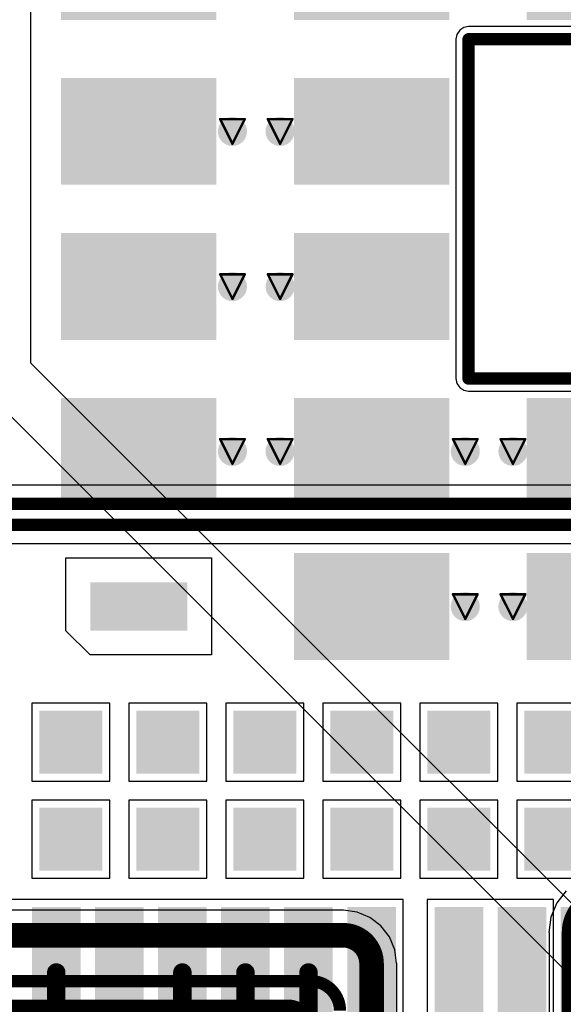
# Model space of a CAD drawing. Header units: inches. Extents: x 0 to 12.2, y 0 to 7.
# Tile 117 of 154: x 2.813 to 3.254, y 2.976 to 3.776. Entities that reach past the tile are written whole.
import ezdxf

# ---------------------------------------------------------------- set-up
doc = ezdxf.new("R2010")
doc.units = ezdxf.units.IN
doc.header["$MEASUREMENT"] = 0
for name, color, linetype in [('Board Outline', 216, 'Continuous'), ('Bottom Layer', 5, 'Continuous'), ('Drill Drawing', 1, 'Continuous'), ('Keep-Out Layer', 6, 'Continuous'), ('Layer 1', 16, 'Continuous'), ('Layer 2', 76, 'Continuous'), ('Multi-Layer', 9, 'Continuous'), ('Top Layer', 1, 'Continuous'), ('Top Solder', 216, 'Continuous'), ('Via Holes', 16, 'Continuous')]:
    doc.layers.add(name, color=color, linetype=linetype)

# ---------------------------------------------------------------- blocks, each defined once
blk = doc.blocks.new('EC21EFA_512_STD_17')
at = {"layer": 'Top Layer'}
for points in [[(-0.66929, 0.46063), (-0.57087, 0.46063), (-0.57087, 0.42913), (-0.66929, 0.42913)], [(-0.53346, 0.45472), (-0.49016, 0.45472), (-0.49016, 0.41142), (-0.53346, 0.41142)], [(-0.45472, 0.45472), (-0.41142, 0.45472), (-0.41142, 0.41142), (-0.45472, 0.41142)], [(-0.23622, 0.43701), (-0.15748, 0.43701), (-0.15748, 0.3189), (-0.23622, 0.3189)], [(-0.10236, 0.43701), (-0.02362, 0.43701), (-0.02362, 0.3189), (-0.10236, 0.3189)], [(0.02362, 0.43701), (0.10236, 0.43701), (0.10236, 0.3189), (0.02362, 0.3189)], [(-0.34252, 0.41732), (-0.30315, 0.41732), (-0.30315, 0.33858), (-0.34252, 0.33858)], [(-0.66929, 0.40945), (-0.57087, 0.40945), (-0.57087, 0.37795), (-0.66929, 0.37795)], [(-0.53346, 0.37598), (-0.49016, 0.37598), (-0.49016, 0.33268), (-0.53346, 0.33268)], [(-0.45472, 0.37598), (-0.41142, 0.37598), (-0.41142, 0.33268), (-0.45472, 0.33268)], [(-0.66929, 0.35827), (-0.57087, 0.35827), (-0.57087, 0.32677), (-0.66929, 0.32677)], [(-0.66929, 0.30709), (-0.57087, 0.30709), (-0.57087, 0.27559), (-0.66929, 0.27559)], [(-0.53346, 0.29724), (-0.49016, 0.29724), (-0.49016, 0.25394), (-0.53346, 0.25394)], [(-0.45472, 0.29724), (-0.41142, 0.29724), (-0.41142, 0.25394), (-0.45472, 0.25394)], [(-0.66929, 0.25591), (-0.57087, 0.25591), (-0.57087, 0.22441), (-0.66929, 0.22441)], [(-0.3622, 0.24803), (-0.28346, 0.24803), (-0.28346, 0.12992), (-0.3622, 0.12992)], [(-0.23622, 0.24803), (-0.15748, 0.24803), (-0.15748, 0.12992), (-0.23622, 0.12992)], [(-0.10236, 0.24803), (-0.02362, 0.24803), (-0.02362, 0.12992), (-0.10236, 0.12992)], [(0.02362, 0.24803), (0.10236, 0.24803), (0.10236, 0.12992), (0.02362, 0.12992)], [(-0.53346, 0.2185), (-0.49016, 0.2185), (-0.49016, 0.1752), (-0.53346, 0.1752)], [(-0.45472, 0.2185), (-0.41142, 0.2185), (-0.41142, 0.1752), (-0.45472, 0.1752)], [(-0.66929, 0.20472), (-0.57087, 0.20472), (-0.57087, 0.17323), (-0.66929, 0.17323)], [(-0.53346, 0.13976), (-0.49016, 0.13976), (-0.49016, 0.09646), (-0.53346, 0.09646)], [(-0.45472, 0.13976), (-0.41142, 0.13976), (-0.41142, 0.09646), (-0.45472, 0.09646)], [(-0.66929, 0.13386), (-0.57087, 0.13386), (-0.57087, 0.10236), (-0.66929, 0.10236)], [(-0.66929, 0.08268), (-0.57087, 0.08268), (-0.57087, 0.05118), (-0.66929, 0.05118)], [(-0.53346, 0.06102), (-0.49016, 0.06102), (-0.49016, 0.01772), (-0.53346, 0.01772)], [(-0.45472, 0.06102), (-0.41142, 0.06102), (-0.41142, 0.01772), (-0.45472, 0.01772)], [(-0.3622, 0.05906), (-0.28346, 0.05906), (-0.28346, -0.05906), (-0.3622, -0.05906)], [(-0.23622, 0.05906), (-0.15748, 0.05906), (-0.15748, -0.05906), (-0.23622, -0.05906)]]:
    blk.add_hatch(color=1, dxfattribs=at).paths.add_polyline_path(points)
at = {"layer": 'Top Solder'}
for points in [[(-0.67329, 0.46463), (-0.56687, 0.46463), (-0.56687, 0.42513), (-0.67329, 0.42513)], [(-0.53746, 0.45872), (-0.48616, 0.45872), (-0.48616, 0.40742), (-0.53746, 0.40742)], [(-0.45872, 0.45872), (-0.40742, 0.45872), (-0.40742, 0.40742), (-0.45872, 0.40742)], [(-0.24022, 0.44101), (-0.15348, 0.44101), (-0.15348, 0.3149), (-0.24022, 0.3149)], [(-0.10636, 0.44101), (-0.01962, 0.44101), (-0.01962, 0.3149), (-0.10636, 0.3149)], [(0.01962, 0.44101), (0.10636, 0.44101), (0.10636, 0.3149), (0.01962, 0.3149)], [(0.15348, 0.44101), (0.24022, 0.44101), (0.24022, 0.3149), (0.15348, 0.3149)], [(-0.67329, 0.41345), (-0.56687, 0.41345), (-0.56687, 0.37395), (-0.67329, 0.37395)], [(-0.53746, 0.37998), (-0.48616, 0.37998), (-0.48616, 0.32868), (-0.53746, 0.32868)], [(-0.45872, 0.37998), (-0.40742, 0.37998), (-0.40742, 0.32868), (-0.45872, 0.32868)], [(-0.67329, 0.36227), (-0.56687, 0.36227), (-0.56687, 0.32277), (-0.67329, 0.32277)], [(-0.67329, 0.31109), (-0.56687, 0.31109), (-0.56687, 0.27159), (-0.67329, 0.27159)], [(-0.53746, 0.30124), (-0.48616, 0.30124), (-0.48616, 0.24994), (-0.53746, 0.24994)], [(-0.45872, 0.30124), (-0.40742, 0.30124), (-0.40742, 0.24994), (-0.45872, 0.24994)], [(-0.67329, 0.25991), (-0.56687, 0.25991), (-0.56687, 0.22041), (-0.67329, 0.22041)], [(-0.3662, 0.25203), (-0.27946, 0.25203), (-0.27946, 0.12592), (-0.3662, 0.12592)], [(-0.24022, 0.25203), (-0.15348, 0.25203), (-0.15348, 0.12592), (-0.24022, 0.12592)], [(-0.10636, 0.25203), (-0.01962, 0.25203), (-0.01962, 0.12592), (-0.10636, 0.12592)], [(0.01962, 0.25203), (0.10636, 0.25203), (0.10636, 0.12592), (0.01962, 0.12592)], [(0.15348, 0.25203), (0.24022, 0.25203), (0.24022, 0.12592), (0.15348, 0.12592)], [(-0.53746, 0.2225), (-0.48616, 0.2225), (-0.48616, 0.1712), (-0.53746, 0.1712)], [(-0.45872, 0.2225), (-0.40742, 0.2225), (-0.40742, 0.1712), (-0.45872, 0.1712)], [(-0.67329, 0.20872), (-0.56687, 0.20872), (-0.56687, 0.16923), (-0.67329, 0.16923)], [(-0.67329, 0.13786), (-0.56687, 0.13786), (-0.56687, 0.09836), (-0.67329, 0.09836)], [(-0.53746, 0.14376), (-0.48616, 0.14376), (-0.48616, 0.09246), (-0.53746, 0.09246)], [(-0.45872, 0.14376), (-0.40742, 0.14376), (-0.40742, 0.09246), (-0.45872, 0.09246)], [(-0.67329, 0.08668), (-0.56687, 0.08668), (-0.56687, 0.04718), (-0.67329, 0.04718)], [(-0.53746, 0.06502), (-0.48616, 0.06502), (-0.48616, 0.01372), (-0.53746, 0.01372)], [(-0.45872, 0.06502), (-0.40742, 0.06502), (-0.40742, 0.01372), (-0.45872, 0.01372)], [(-0.3662, 0.06306), (-0.27946, 0.06306), (-0.27946, -0.06306), (-0.3662, -0.06306)], [(-0.24022, 0.06306), (-0.15348, 0.06306), (-0.15348, -0.06306), (-0.24022, -0.06306)], [(0.15348, 0.06306), (0.24022, 0.06306), (0.24022, -0.06306), (0.15348, -0.06306)], [(-0.67329, 0.0355), (-0.56687, 0.0355), (-0.56687, -0.004), (-0.67329, -0.004)]]:
    blk.add_hatch(color=216, dxfattribs=at).paths.add_polyline_path(points)
at = {"layer": 'Keep-Out Layer'}
for p, q in [((-0.1378, -0.11024), (-0.1378, 0.11023)), ((-0.1378, 0.11023), (0.13779, 0.11023)), ((0.13779, 0.11023), (0.13779, -0.11024))]:
    blk.add_line(p, q, dxfattribs=at)
at = {"layer": 'Top Layer'}
for p, q in [((-0.3622, 0.41732), (-0.34252, 0.43701)), ((-0.34252, 0.43701), (-0.28346, 0.43701)), ((-0.28346, 0.43701), (-0.28346, 0.3189)), ((-0.3622, 0.3189), (-0.3622, 0.41732)), ((-0.28346, 0.3189), (-0.3622, 0.3189))]:
    blk.add_line(p, q, dxfattribs=at)

msp = doc.modelspace()

# ---------------------------------------------------------------- hatches: boundary and pattern name
at = {"layer": 'Bottom Layer'}
h = msp.add_hatch(color=5, dxfattribs=at)
edge = h.paths.add_edge_path()
edge.add_arc((2.98553, 3.68492), 0.01181, 0, 360)
h = msp.add_hatch(color=5, dxfattribs=at)
edge = h.paths.add_edge_path()
edge.add_arc((3.02421, 3.68492), 0.01181, 0, 360)
h = msp.add_hatch(color=5, dxfattribs=at)
edge = h.paths.add_edge_path()
edge.add_arc((2.98553, 3.55893), 0.01181, 0, 360)
h = msp.add_hatch(color=5, dxfattribs=at)
edge = h.paths.add_edge_path()
edge.add_arc((3.02421, 3.55893), 0.01181, 0, 360)
h = msp.add_hatch(color=5, dxfattribs=at)
edge = h.paths.add_edge_path()
edge.add_arc((2.98553, 3.42508), 0.01181, 0, 360)
h = msp.add_hatch(color=5, dxfattribs=at)
edge = h.paths.add_edge_path()
edge.add_arc((3.02421, 3.42508), 0.01181, 0, 360)
h = msp.add_hatch(color=5, dxfattribs=at)
edge = h.paths.add_edge_path()
edge.add_arc((3.1745, 3.42508), 0.01181, 0, 360)
h = msp.add_hatch(color=5, dxfattribs=at)
edge = h.paths.add_edge_path()
edge.add_arc((3.21318, 3.42508), 0.01181, 0, 360)
h = msp.add_hatch(color=5, dxfattribs=at)
edge = h.paths.add_edge_path()
edge.add_arc((3.1745, 3.29909), 0.01181, 0, 360)
h = msp.add_hatch(color=5, dxfattribs=at)
edge = h.paths.add_edge_path()
edge.add_arc((3.21318, 3.29909), 0.01181, 0, 360)
at = {"layer": 'Layer 1'}
h = msp.add_hatch(color=16, dxfattribs=at)
edge = h.paths.add_edge_path()
edge.add_arc((2.98553, 3.68492), 0.01181, 0, 360)
h = msp.add_hatch(color=16, dxfattribs=at)
edge = h.paths.add_edge_path()
edge.add_arc((3.02421, 3.68492), 0.01181, 0, 360)
h = msp.add_hatch(color=16, dxfattribs=at)
edge = h.paths.add_edge_path()
edge.add_arc((2.98553, 3.55893), 0.01181, 0, 360)
h = msp.add_hatch(color=16, dxfattribs=at)
edge = h.paths.add_edge_path()
edge.add_arc((3.02421, 3.55893), 0.01181, 0, 360)
h = msp.add_hatch(color=16, dxfattribs=at)
edge = h.paths.add_edge_path()
edge.add_arc((2.98553, 3.42508), 0.01181, 0, 360)
h = msp.add_hatch(color=16, dxfattribs=at)
edge = h.paths.add_edge_path()
edge.add_arc((3.02421, 3.42508), 0.01181, 0, 360)
h = msp.add_hatch(color=16, dxfattribs=at)
edge = h.paths.add_edge_path()
edge.add_arc((3.1745, 3.42508), 0.01181, 0, 360)
h = msp.add_hatch(color=16, dxfattribs=at)
edge = h.paths.add_edge_path()
edge.add_arc((3.21318, 3.42508), 0.01181, 0, 360)
h = msp.add_hatch(color=16, dxfattribs=at)
edge = h.paths.add_edge_path()
edge.add_arc((3.1745, 3.29909), 0.01181, 0, 360)
h = msp.add_hatch(color=16, dxfattribs=at)
edge = h.paths.add_edge_path()
edge.add_arc((3.21318, 3.29909), 0.01181, 0, 360)
at = {"layer": 'Layer 2'}
h = msp.add_hatch(color=76, dxfattribs=at)
edge = h.paths.add_edge_path()
edge.add_arc((2.98553, 3.68492), 0.01181, 0, 360)
h = msp.add_hatch(color=76, dxfattribs=at)
edge = h.paths.add_edge_path()
edge.add_arc((3.02421, 3.68492), 0.01181, 0, 360)
h = msp.add_hatch(color=76, dxfattribs=at)
edge = h.paths.add_edge_path()
edge.add_arc((2.98553, 3.55893), 0.01181, 0, 360)
h = msp.add_hatch(color=76, dxfattribs=at)
edge = h.paths.add_edge_path()
edge.add_arc((3.02421, 3.55893), 0.01181, 0, 360)
h = msp.add_hatch(color=76, dxfattribs=at)
edge = h.paths.add_edge_path()
edge.add_arc((2.98553, 3.42508), 0.01181, 0, 360)
h = msp.add_hatch(color=76, dxfattribs=at)
edge = h.paths.add_edge_path()
edge.add_arc((3.02421, 3.42508), 0.01181, 0, 360)
h = msp.add_hatch(color=76, dxfattribs=at)
edge = h.paths.add_edge_path()
edge.add_arc((3.1745, 3.42508), 0.01181, 0, 360)
h = msp.add_hatch(color=76, dxfattribs=at)
edge = h.paths.add_edge_path()
edge.add_arc((3.21318, 3.42508), 0.01181, 0, 360)
h = msp.add_hatch(color=76, dxfattribs=at)
edge = h.paths.add_edge_path()
edge.add_arc((3.1745, 3.29909), 0.01181, 0, 360)
h = msp.add_hatch(color=76, dxfattribs=at)
edge = h.paths.add_edge_path()
edge.add_arc((3.21318, 3.29909), 0.01181, 0, 360)
at = {"layer": 'Top Layer'}
h = msp.add_hatch(color=1, dxfattribs=at)
edge = h.paths.add_edge_path()
edge.add_arc((2.98553, 3.68492), 0.01181, 0, 360)
h = msp.add_hatch(color=1, dxfattribs=at)
edge = h.paths.add_edge_path()
edge.add_arc((3.02421, 3.68492), 0.01181, 0, 360)
h = msp.add_hatch(color=1, dxfattribs=at)
edge = h.paths.add_edge_path()
edge.add_arc((2.98553, 3.55893), 0.01181, 0, 360)
h = msp.add_hatch(color=1, dxfattribs=at)
edge = h.paths.add_edge_path()
edge.add_arc((3.02421, 3.55893), 0.01181, 0, 360)
h = msp.add_hatch(color=1, dxfattribs=at)
edge = h.paths.add_edge_path()
edge.add_arc((2.98553, 3.42508), 0.01181, 0, 360)
h = msp.add_hatch(color=1, dxfattribs=at)
edge = h.paths.add_edge_path()
edge.add_arc((3.02421, 3.42508), 0.01181, 0, 360)
h = msp.add_hatch(color=1, dxfattribs=at)
edge = h.paths.add_edge_path()
edge.add_arc((3.1745, 3.42508), 0.01181, 0, 360)
h = msp.add_hatch(color=1, dxfattribs=at)
edge = h.paths.add_edge_path()
edge.add_arc((3.21318, 3.42508), 0.01181, 0, 360)
h = msp.add_hatch(color=1, dxfattribs=at)
edge = h.paths.add_edge_path()
edge.add_arc((3.1745, 3.29909), 0.01181, 0, 360)
h = msp.add_hatch(color=1, dxfattribs=at)
edge = h.paths.add_edge_path()
edge.add_arc((3.21318, 3.29909), 0.01181, 0, 360)
at = {"layer": 'Via Holes'}
h = msp.add_hatch(color=7, dxfattribs=at)
edge = h.paths.add_edge_path()
edge.add_arc((2.98553, 3.68492), 0.00591, 0, 360)
h = msp.add_hatch(color=7, dxfattribs=at)
edge = h.paths.add_edge_path()
edge.add_arc((3.02421, 3.68492), 0.00591, 0, 360)
h = msp.add_hatch(color=7, dxfattribs=at)
edge = h.paths.add_edge_path()
edge.add_arc((2.98553, 3.55893), 0.00591, 0, 360)
h = msp.add_hatch(color=7, dxfattribs=at)
edge = h.paths.add_edge_path()
edge.add_arc((3.02421, 3.55893), 0.00591, 0, 360)
h = msp.add_hatch(color=7, dxfattribs=at)
edge = h.paths.add_edge_path()
edge.add_arc((2.98553, 3.42508), 0.00591, 0, 360)
h = msp.add_hatch(color=7, dxfattribs=at)
edge = h.paths.add_edge_path()
edge.add_arc((3.02421, 3.42508), 0.00591, 0, 360)
h = msp.add_hatch(color=7, dxfattribs=at)
edge = h.paths.add_edge_path()
edge.add_arc((3.1745, 3.42508), 0.00591, 0, 360)
h = msp.add_hatch(color=7, dxfattribs=at)
edge = h.paths.add_edge_path()
edge.add_arc((3.21318, 3.42508), 0.00591, 0, 360)
h = msp.add_hatch(color=7, dxfattribs=at)
edge = h.paths.add_edge_path()
edge.add_arc((3.1745, 3.29909), 0.00591, 0, 360)
h = msp.add_hatch(color=7, dxfattribs=at)
edge = h.paths.add_edge_path()
edge.add_arc((3.21318, 3.29909), 0.00591, 0, 360)

# ---------------------------------------------------------------- linework, layer by layer
at = {"layer": 'Board Outline', "const_width": 0.01}
for points in [[(3.17717, 3.75984), (3.39764, 3.75984)], [(3.17717, 3.48425), (3.17717, 3.75984)], [(3.17717, 3.48425), (3.39764, 3.48425)]]:
    msp.add_lwpolyline(points, dxfattribs=at)
at = {"layer": 'Board Outline', "const_width": 0.005}
for points in [[(3.17467, 3.75984, 1), (3.17967, 3.75984, 1)], [(3.17467, 3.75984, 1), (3.17967, 3.75984, 1)], [(3.17467, 3.48425, 1), (3.17967, 3.48425, 1)], [(3.17467, 3.48425, 1), (3.17967, 3.48425, 1)]]:
    msp.add_lwpolyline(points, format="xyb", close=True, dxfattribs=at)
at = {"layer": 'Bottom Layer'}
for p, q in [((3.16996, 3.76705), (3.16775, 3.76374)), ((3.17327, 3.76926), (3.16996, 3.76705)), ((3.17717, 3.77004), (3.17327, 3.76926)), ((3.39764, 3.77004), (3.17717, 3.77004)), ((3.16775, 3.76374), (3.16697, 3.75984)), ((3.16697, 3.75984), (3.16697, 3.48425)), ((3.16697, 3.48425), (3.16775, 3.48035)), ((3.16775, 3.48035), (3.16996, 3.47704)), ((3.16996, 3.47704), (3.17327, 3.47483)), ((3.17327, 3.47483), (3.17717, 3.47405)), ((3.17717, 3.47405), (3.39764, 3.47405)), ((3.77254, 3.39781), (2.65922, 3.39781)), ((2.65922, 3.35022), (3.77254, 3.35022)), ((3.25645, 3.06839), (3.24884, 3.05848)), ((3.24884, 3.05848), (3.24406, 3.04694)), ((3.07543, 3.05259), (2.19809, 3.05259)), ((3.07574, 3.05252), (3.07543, 3.05259)), ((3.08665, 3.05109), (3.07574, 3.05252)), ((3.09711, 3.04675), (3.08665, 3.05109)), ((3.10609, 3.03986), (3.09711, 3.04675)), ((3.24406, 3.04694), (3.24243, 3.03456)), ((3.11298, 3.03088), (3.10609, 3.03986)), ((3.11732, 3.02042), (3.11298, 3.03088)), ((3.24243, 3.03456), (3.24255, 3.03456)), ((3.24255, 3.03456), (3.24255, 2.15693)), ((3.11875, 3.00951), (3.11732, 3.02042)), ((3.11882, 3.0092), (3.11875, 3.00951)), ((3.11882, 2.92115), (3.11882, 3.0092))]:
    msp.add_line(p, q, dxfattribs=at)
for points, const_width in [([(2.64681, 3.38252), (3.77254, 3.38252)], 0.01), ([(2.64681, 3.36552), (3.77254, 3.36552)], 0.01), ([(2.19701, 3.03219), (3.07543, 3.03219)], 0.02), ([(3.25784, 2.07707), (3.25784, 3.03456)], 0.01), ([(3.09842, 2.91339), (3.09842, 3.0092)], 0.02), ([(0.973, 2.995), (3.04871, 2.995)], 0.01), ([(0.97025, 2.975), (3.03095, 2.975)], 0.01)]:
    msp.add_lwpolyline(points, dxfattribs=dict(at, const_width=const_width))
for points, const_width in [([(3.25784, 3.03456, -0.414214), (3.29029, 3.067)], 0.01), ([(3.07543, 3.03219, -0.414214), (3.09842, 3.0092)], 0.02), ([(3.04871, 2.995, -0.414214), (3.07281, 2.9709)], 0.01), ([(3.03095, 2.975, -0.414214), (3.04724, 2.95871)], 0.01)]:
    msp.add_lwpolyline(points, format="xyb", dxfattribs=dict(at, const_width=const_width))
for points, const_width in [([(3.07043, 3.03219, 1), (3.08043, 3.03219, 1)], 0.01), ([(3.07043, 3.03219, 1), (3.08043, 3.03219, 1)], 0.01), ([(3.25534, 3.03456, 1), (3.26034, 3.03456, 1)], 0.005), ([(3.25534, 3.03456, 1), (3.26034, 3.03456, 1)], 0.005), ([(3.09342, 3.0092, 1), (3.10342, 3.0092, 1)], 0.01), ([(3.09342, 3.0092, 1), (3.10342, 3.0092, 1)], 0.01), ([(3.04621, 2.995, 1), (3.05121, 2.995, 1)], 0.005), ([(3.04621, 2.995, 1), (3.05121, 2.995, 1)], 0.005), ([(3.02845, 2.975, 1), (3.03345, 2.975, 1)], 0.005), ([(3.02845, 2.975, 1), (3.03345, 2.975, 1)], 0.005)]:
    msp.add_lwpolyline(points, format="xyb", close=True, dxfattribs=dict(at, const_width=const_width))
at = {"layer": 'Drill Drawing', "const_width": 0.002}
for points in [[(2.97553, 3.69492), (2.99553, 3.69492)], [(2.97553, 3.69492), (2.98553, 3.67492)], [(2.98553, 3.67492), (2.99553, 3.69492)], [(3.01421, 3.69492), (3.03421, 3.69492)], [(3.01421, 3.69492), (3.02421, 3.67492)], [(3.02421, 3.67492), (3.03421, 3.69492)], [(2.97553, 3.56893), (2.99553, 3.56893)], [(2.97553, 3.56893), (2.98553, 3.54893)], [(2.98553, 3.54893), (2.99553, 3.56893)], [(3.01421, 3.56893), (3.03421, 3.56893)], [(3.01421, 3.56893), (3.02421, 3.54893)], [(3.02421, 3.54893), (3.03421, 3.56893)], [(2.97553, 3.43508), (2.99553, 3.43508)], [(2.97553, 3.43508), (2.98553, 3.41508)], [(2.98553, 3.41508), (2.99553, 3.43508)], [(3.01421, 3.43508), (3.03421, 3.43508)], [(3.01421, 3.43508), (3.02421, 3.41508)], [(3.02421, 3.41508), (3.03421, 3.43508)], [(3.1645, 3.43508), (3.1845, 3.43508)], [(3.1645, 3.43508), (3.1745, 3.41508)], [(3.1745, 3.41508), (3.1845, 3.43508)], [(3.20318, 3.43508), (3.22318, 3.43508)], [(3.20318, 3.43508), (3.21318, 3.41508)], [(3.21318, 3.41508), (3.22318, 3.43508)], [(3.1645, 3.30909), (3.1845, 3.30909)], [(3.1645, 3.30909), (3.1745, 3.28909)], [(3.1745, 3.28909), (3.1845, 3.30909)], [(3.20318, 3.30909), (3.22318, 3.30909)], [(3.20318, 3.30909), (3.21318, 3.28909)], [(3.21318, 3.28909), (3.22318, 3.30909)]]:
    msp.add_lwpolyline(points, dxfattribs=at)
at = {"layer": 'Drill Drawing', "const_width": 0.001}
for points in [[(2.97503, 3.69492, 1), (2.97603, 3.69492, 1)], [(2.97503, 3.69492, 1), (2.97603, 3.69492, 1)], [(2.99503, 3.69492, 1), (2.99603, 3.69492, 1)], [(2.99503, 3.69492, 1), (2.99603, 3.69492, 1)], [(3.01371, 3.69492, 1), (3.01471, 3.69492, 1)], [(3.01371, 3.69492, 1), (3.01471, 3.69492, 1)], [(3.03371, 3.69492, 1), (3.03471, 3.69492, 1)], [(3.03371, 3.69492, 1), (3.03471, 3.69492, 1)], [(2.98503, 3.67492, 1), (2.98603, 3.67492, 1)], [(2.98503, 3.67492, 1), (2.98603, 3.67492, 1)], [(3.02371, 3.67492, 1), (3.02471, 3.67492, 1)], [(3.02371, 3.67492, 1), (3.02471, 3.67492, 1)], [(2.97503, 3.56893, 1), (2.97603, 3.56893, 1)], [(2.97503, 3.56893, 1), (2.97603, 3.56893, 1)], [(2.99503, 3.56893, 1), (2.99603, 3.56893, 1)], [(2.99503, 3.56893, 1), (2.99603, 3.56893, 1)], [(3.01371, 3.56893, 1), (3.01471, 3.56893, 1)], [(3.01371, 3.56893, 1), (3.01471, 3.56893, 1)], [(3.03371, 3.56893, 1), (3.03471, 3.56893, 1)], [(3.03371, 3.56893, 1), (3.03471, 3.56893, 1)], [(2.98503, 3.54893, 1), (2.98603, 3.54893, 1)], [(2.98503, 3.54893, 1), (2.98603, 3.54893, 1)], [(3.02371, 3.54893, 1), (3.02471, 3.54893, 1)], [(3.02371, 3.54893, 1), (3.02471, 3.54893, 1)], [(2.97503, 3.43508, 1), (2.97603, 3.43508, 1)], [(2.97503, 3.43508, 1), (2.97603, 3.43508, 1)], [(2.99503, 3.43508, 1), (2.99603, 3.43508, 1)], [(2.99503, 3.43508, 1), (2.99603, 3.43508, 1)], [(3.01371, 3.43508, 1), (3.01471, 3.43508, 1)], [(3.01371, 3.43508, 1), (3.01471, 3.43508, 1)], [(3.03371, 3.43508, 1), (3.03471, 3.43508, 1)], [(3.03371, 3.43508, 1), (3.03471, 3.43508, 1)], [(3.164, 3.43508, 1), (3.165, 3.43508, 1)], [(3.164, 3.43508, 1), (3.165, 3.43508, 1)], [(3.184, 3.43508, 1), (3.185, 3.43508, 1)], [(3.184, 3.43508, 1), (3.185, 3.43508, 1)], [(3.20268, 3.43508, 1), (3.20368, 3.43508, 1)], [(3.20268, 3.43508, 1), (3.20368, 3.43508, 1)], [(3.22268, 3.43508, 1), (3.22368, 3.43508, 1)], [(3.22268, 3.43508, 1), (3.22368, 3.43508, 1)], [(2.98503, 3.41508, 1), (2.98603, 3.41508, 1)], [(2.98503, 3.41508, 1), (2.98603, 3.41508, 1)], [(3.02371, 3.41508, 1), (3.02471, 3.41508, 1)], [(3.02371, 3.41508, 1), (3.02471, 3.41508, 1)], [(3.174, 3.41508, 1), (3.175, 3.41508, 1)], [(3.174, 3.41508, 1), (3.175, 3.41508, 1)], [(3.21268, 3.41508, 1), (3.21368, 3.41508, 1)], [(3.21268, 3.41508, 1), (3.21368, 3.41508, 1)], [(3.164, 3.30909, 1), (3.165, 3.30909, 1)], [(3.164, 3.30909, 1), (3.165, 3.30909, 1)], [(3.184, 3.30909, 1), (3.185, 3.30909, 1)], [(3.184, 3.30909, 1), (3.185, 3.30909, 1)], [(3.20268, 3.30909, 1), (3.20368, 3.30909, 1)], [(3.20268, 3.30909, 1), (3.20368, 3.30909, 1)], [(3.22268, 3.30909, 1), (3.22368, 3.30909, 1)], [(3.22268, 3.30909, 1), (3.22368, 3.30909, 1)], [(3.174, 3.28909, 1), (3.175, 3.28909, 1)], [(3.174, 3.28909, 1), (3.175, 3.28909, 1)], [(3.21268, 3.28909, 1), (3.21368, 3.28909, 1)], [(3.21268, 3.28909, 1), (3.21368, 3.28909, 1)]]:
    msp.add_lwpolyline(points, format="xyb", close=True, dxfattribs=at)
at = {"layer": 'Layer 1'}
for p, q in [((3.16996, 3.76705), (3.16775, 3.76374)), ((3.17327, 3.76926), (3.16996, 3.76705)), ((3.17717, 3.77004), (3.17327, 3.76926)), ((3.39764, 3.77004), (3.17717, 3.77004)), ((3.16775, 3.76374), (3.16697, 3.75984)), ((3.16697, 3.75984), (3.16697, 3.48425)), ((3.16697, 3.48425), (3.16775, 3.48035)), ((3.16775, 3.48035), (3.16996, 3.47704)), ((3.16996, 3.47704), (3.17327, 3.47483)), ((3.17327, 3.47483), (3.17717, 3.47405)), ((3.17717, 3.47405), (3.39764, 3.47405))]:
    msp.add_line(p, q, dxfattribs=at)
at = {"layer": 'Layer 2'}
for p, q in [((2.822, 3.49684), (2.822, 4.661)), ((3.16996, 3.76705), (3.16775, 3.76374)), ((3.17327, 3.76926), (3.16996, 3.76705)), ((3.17717, 3.77004), (3.17327, 3.76926)), ((3.39764, 3.77004), (3.17717, 3.77004)), ((3.16775, 3.76374), (3.16697, 3.75984)), ((3.16697, 3.75984), (3.16697, 3.48425)), ((3.57773, 2.74111), (2.822, 3.49684)), ((2.77559, 3.48356), (3.33395, 2.9252)), ((3.16697, 3.48425), (3.16775, 3.48035)), ((3.16775, 3.48035), (3.16996, 3.47704)), ((3.16996, 3.47704), (3.17327, 3.47483)), ((3.17327, 3.47483), (3.17717, 3.47405)), ((3.17717, 3.47405), (3.39764, 3.47405))]:
    msp.add_line(p, q, dxfattribs=at)
at = {"layer": 'Multi-Layer'}
for p, q in [((3.17717, 3.48425), (3.17717, 3.75984)), ((3.17717, 3.75984), (3.39764, 3.75984)), ((3.39764, 3.48425), (3.17717, 3.48425))]:
    msp.add_line(p, q, dxfattribs=at)
at = {"layer": 'Top Layer'}
for p, q in [((3.16996, 3.76705), (3.16775, 3.76374)), ((3.17327, 3.76926), (3.16996, 3.76705)), ((3.17717, 3.77004), (3.17327, 3.76926)), ((3.39764, 3.77004), (3.17717, 3.77004)), ((3.16775, 3.76374), (3.16697, 3.75984)), ((3.16697, 3.75984), (3.16697, 3.48425)), ((3.16697, 3.48425), (3.16775, 3.48035)), ((3.16775, 3.48035), (3.16996, 3.47704)), ((3.16996, 3.47704), (3.17327, 3.47483)), ((3.17327, 3.47483), (3.17717, 3.47405)), ((3.17717, 3.47405), (3.39764, 3.47405)), ((2.88598, 3.22063), (2.82268, 3.22063)), ((2.82268, 3.22063), (2.82268, 3.15732)), ((2.88598, 3.15732), (2.88598, 3.22063)), ((2.96472, 3.22063), (2.90142, 3.22063)), ((2.90142, 3.22063), (2.90142, 3.15732)), ((2.96472, 3.15732), (2.96472, 3.22063)), ((3.04346, 3.22063), (2.98016, 3.22063)), ((2.98016, 3.22063), (2.98016, 3.15732)), ((3.04346, 3.15732), (3.04346, 3.22063)), ((3.1222, 3.22063), (3.0589, 3.22063)), ((3.0589, 3.22063), (3.0589, 3.15732)), ((3.1222, 3.15732), (3.1222, 3.22063)), ((3.20094, 3.22063), (3.13764, 3.22063)), ((3.13764, 3.22063), (3.13764, 3.15732)), ((3.20094, 3.15732), (3.20094, 3.22063)), ((3.27968, 3.22063), (3.21638, 3.22063)), ((3.21638, 3.22063), (3.21638, 3.15732)), ((2.82268, 3.15732), (2.88598, 3.15732)), ((2.90142, 3.15732), (2.96472, 3.15732)), ((2.98016, 3.15732), (3.04346, 3.15732)), ((3.0589, 3.15732), (3.1222, 3.15732)), ((3.13764, 3.15732), (3.20094, 3.15732)), ((3.21638, 3.15732), (3.27968, 3.15732)), ((2.88598, 3.14189), (2.82268, 3.14189)), ((2.82268, 3.14189), (2.82268, 3.07858)), ((2.88598, 3.07858), (2.88598, 3.14189)), ((2.96472, 3.14189), (2.90142, 3.14189)), ((2.90142, 3.14189), (2.90142, 3.07858)), ((2.96472, 3.07858), (2.96472, 3.14189)), ((3.04346, 3.14189), (2.98016, 3.14189)), ((2.98016, 3.14189), (2.98016, 3.07858)), ((3.04346, 3.07858), (3.04346, 3.14189)), ((3.1222, 3.14189), (3.0589, 3.14189)), ((3.0589, 3.14189), (3.0589, 3.07858)), ((3.1222, 3.07858), (3.1222, 3.14189)), ((3.20094, 3.14189), (3.13764, 3.14189)), ((3.13764, 3.14189), (3.13764, 3.07858)), ((3.20094, 3.07858), (3.20094, 3.14189)), ((3.27968, 3.14189), (3.21638, 3.14189)), ((3.21638, 3.14189), (3.21638, 3.07858)), ((2.82268, 3.07858), (2.88598, 3.07858)), ((2.90142, 3.07858), (2.96472, 3.07858)), ((2.98016, 3.07858), (3.04346, 3.07858)), ((3.0589, 3.07858), (3.1222, 3.07858)), ((3.13764, 3.07858), (3.20094, 3.07858)), ((3.21638, 3.07858), (3.27968, 3.07858)), ((3.12417, 3.06118), (2.76559, 3.06118)), ((3.12417, 2.94276), (3.12417, 3.06118)), ((3.24622, 3.06118), (3.14354, 3.06118)), ((3.14354, 3.06118), (3.14354, 2.94276)), ((3.24622, 2.94276), (3.24622, 3.06118))]:
    msp.add_line(p, q, dxfattribs=at)
for points, const_width in [([(2.84252, 2.91339), (2.84252, 3.00197)], 0.015), ([(2.94488, 2.91339), (2.94488, 3.00197)], 0.015), ([(2.99606, 2.91339), (2.99606, 3.00197)], 0.015), ([(3.04724, 2.91339), (3.04724, 3.00197)], 0.015), ([(3.09842, 2.91339), (3.09842, 3.00197)], 0.02)]:
    msp.add_lwpolyline(points, dxfattribs=dict(at, const_width=const_width))
for points, const_width in [([(2.83877, 3.00197, 1), (2.84627, 3.00197, 1)], 0.0075), ([(2.94113, 3.00197, 1), (2.94863, 3.00197, 1)], 0.0075), ([(2.99231, 3.00197, 1), (2.99981, 3.00197, 1)], 0.0075), ([(3.04349, 3.00197, 1), (3.05099, 3.00197, 1)], 0.0075), ([(3.09342, 3.00197, 1), (3.10342, 3.00197, 1)], 0.01)]:
    msp.add_lwpolyline(points, format="xyb", close=True, dxfattribs=dict(at, const_width=const_width))

# ---------------------------------------------------------------- block references
at = {"rotation": 90}
msp.add_blockref('EC21EFA_512_STD_17', (3.2874, 3.62205), dxfattribs=at)

doc.saveas('drawing.dxf')
